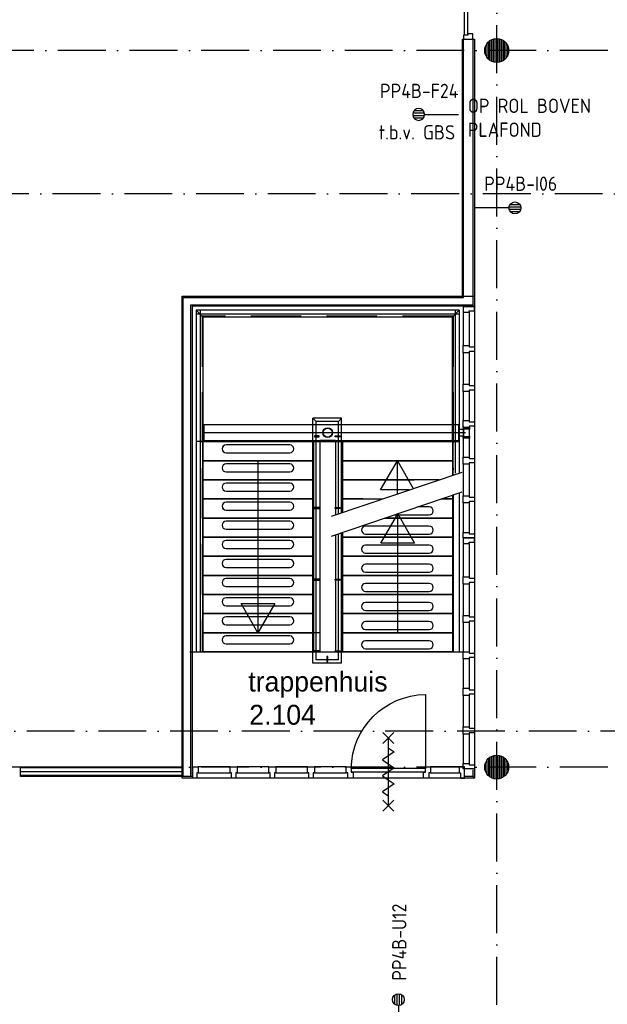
# Model space of a CAD drawing. Header units: millimetres. Extents: x 50250 to 324922, y 191 to 84291.
# Tile 25 of 44: x 175319 to 182693, y 38683 to 51050. Entities that reach past the tile are written whole.
import ezdxf
from ezdxf.enums import TextEntityAlignment as Align

# ---------------------------------------------------------------- set-up
doc = ezdxf.new("R2010")
doc.units = ezdxf.units.MM
doc.header["$LTSCALE"] = 100
doc.linetypes.add('DASHDOT', pattern=[9, 6, -1.5, 0, -1.5])
doc.linetypes.add('HIDDEN', pattern=[9.525, 6.35, -3.175])
doc.layers.get('0').update_dxf_attribs({"linetype": 'CONTINUOUS'})
for name, color, linetype in [('AL$1----_MAATVOERING', 7, 'CONTINUOUS'), ('AL$7----_STRAMIEN', 1, 'DASHDOT'), ('AL22----_BINNENWAND', 7, 'CONTINUOUS'), ('AL24----_TRAPPEN', 7, 'CONTINUOUS'), ('AL28----_KONSTRUKTIE', 3, 'CONTINUOUS'), ('AL29----_BOVENBOUW', 7, 'CONTINUOUS'), ('AL32----_BINNENKOZ', 7, 'CONTINUOUS'), ('ALL-----_REFLIJNEN', 8, 'CONTINUOUS'), ('ALXAA---_GEWBETON', 12, 'CONTINUOUS'), ('BOUW', 8, 'CONTINUOUS'), ('EA61303-_ARCEER', 1, 'CONTINUOUS'), ('EB6441--_ATTRIB', 2, 'CONTINUOUS'), ('EL6441--_DATACOM', 3, 'CONTINUOUS'), ('HEKWERKEN', 1, 'CONTINUOUS')]:
    doc.layers.add(name, color=color, linetype=linetype)
doc.styles.add('1_8', font='ISO', dxfattribs={"height": 1.8})
doc.styles.add('BURO-025', font='BUROFONT.shx', dxfattribs={"height": 250})
doc.styles.get("Standard").update_dxf_attribs({"font": 'iso.shx'})

# ---------------------------------------------------------------- blocks, each defined once
blk = doc.blocks.new('ES4X2')
for p, q in [((-0.45, 1.4), (-0.45, 2.6)), ((-0.15, 1.27), (-0.15, 2.73)), ((0.15, 1.27), (0.15, 2.73)), ((0.45, 1.4), (0.45, 2.6)), ((0, 1.25), (0, -3))]:
    blk.add_line(p, q)
blk.add_circle((0, 2), 0.75)
at = {"style": '1_8', "flags": 8}
for tag, p in [('NUMMER', (1.25, 3.5)), ('CODE', (-1.25, 3.5))]:
    blk.add_attdef(tag, text='', height=1.8, rotation=90, dxfattribs=at).set_placement(p, align=Align.MIDDLE_LEFT)
blk.add_attdef('M_CODE', text='', height=1.8, dxfattribs=at).set_placement((0, 0), align=Align.MIDDLE_CENTER)

msp = doc.modelspace()

# ---------------------------------------------------------------- linework, layer by layer
at = {"color": 8, "linetype": 'Continuous'}
for p, q in [((181025, 47443), (180886, 47443)), ((180886, 47443), (180886, 47376)), ((180886, 47376), (180958, 47376)), ((180958, 47393), (181025, 47393)), ((180958, 47376), (180958, 47393)), ((181025, 47393), (181025, 47443))]:
    msp.add_line(p, q, dxfattribs=at)
at = {"layer": 'AL$1----_MAATVOERING', "color": 8}
for p, q in [((177357, 41525), (177357, 47577)), ((177357, 47577), (181025, 47577)), ((181025, 47577), (181025, 41525)), ((180886, 46956), (180958, 46956)), ((180886, 46866), (180886, 46956)), ((180958, 46956), (180958, 46939)), ((180958, 46939), (181025, 46939)), ((180958, 46883), (180958, 46866)), ((181025, 46883), (180958, 46883)), ((181025, 46939), (181025, 46883)), ((181025, 46883), (181025, 46454)), ((180958, 46866), (180886, 46866)), ((180886, 46866), (180886, 46471)), ((180958, 46866), (180958, 46471)), ((180886, 46471), (180958, 46471)), ((180886, 46381), (180886, 46471)), ((180958, 46381), (180886, 46381)), ((180886, 46381), (180886, 46016)), ((180958, 46471), (180958, 46454)), ((180958, 46454), (181025, 46454)), ((180958, 46398), (180958, 46381)), ((181025, 46398), (180958, 46398)), ((180958, 46381), (180958, 46016)), ((181025, 46454), (181025, 46398)), ((181025, 46398), (181025, 45999)), ((178999, 42970), (178999, 46043)), ((179039, 46003), (178999, 46043)), ((179359, 46043), (178999, 46043)), ((179039, 43010), (179039, 46003)), ((179319, 46003), (179039, 46003)), ((179359, 46043), (179319, 46003)), ((179319, 44843), (179319, 46003)), ((179359, 44856), (179359, 46043)), ((180886, 46016), (180958, 46016)), ((180886, 45926), (180886, 46016)), ((180958, 46016), (180958, 45999)), ((180834, 45963), (177619, 45963)), ((177629, 45963), (177629, 45763)), ((180824, 45963), (180824, 45763)), ((180834, 45963), (180834, 45763)), ((180834, 45903), (180834, 45823)), ((180894, 45903), (180834, 45903)), ((180884, 45931), (180884, 45909)), ((180894, 45931), (180884, 45931)), ((180884, 45909), (180894, 45909)), ((180958, 45926), (180886, 45926)), ((180886, 45926), (180886, 45556)), ((180894, 45909), (180894, 45931)), ((180894, 45928), (180974, 45928)), ((180894, 45912), (180974, 45912)), ((180894, 45823), (180894, 45903)), ((180958, 45999), (181025, 45999)), ((180958, 45943), (180958, 45926)), ((181025, 45943), (180958, 45943)), ((180958, 45926), (180958, 45556)), ((181025, 45999), (181025, 45943)), ((181025, 45943), (181025, 45539)), ((177619, 45863), (180914, 45863)), ((177619, 45763), (180834, 45763)), ((179079, 45822), (179019, 45822)), ((179019, 45822), (179019, 45810)), ((179019, 45810), (179079, 45810)), ((179079, 45810), (179079, 45822)), ((179284, 45766), (179084, 45766)), ((179284, 45760), (179084, 45760)), ((179279, 45822), (179339, 45822)), ((179279, 45810), (179279, 45822)), ((179339, 45810), (179279, 45810)), ((179339, 45822), (179339, 45810)), ((180834, 45823), (180894, 45823)), ((180884, 45816), (180894, 45816)), ((180884, 45794), (180884, 45816)), ((180894, 45794), (180884, 45794)), ((180894, 45816), (180894, 45794)), ((180894, 45813), (180974, 45813)), ((180894, 45797), (180974, 45797)), ((177619, 45750), (177534, 45750)), ((177619, 45750), (178999, 45750)), ((177619, 45750), (180749, 45750)), ((178999, 45750), (177619, 45750)), ((177619, 45510), (177619, 45750)), ((178709, 45710), (177909, 45710)), ((178999, 45750), (178999, 45510)), ((178999, 45750), (178999, 43110)), ((178999, 45750), (179084, 45750)), ((179008, 45750), (179008, 43110)), ((179084, 45750), (179084, 43110)), ((179084, 45750), (179284, 45750)), ((179369, 45750), (179284, 45750)), ((179284, 45750), (179284, 44831)), ((179359, 45750), (179359, 44928)), ((179369, 45510), (179369, 45750)), ((179369, 45750), (180749, 45750)), ((180749, 45750), (179369, 45750)), ((179369, 45750), (179369, 44860)), ((180749, 45750), (180749, 45510)), ((180749, 45750), (180749, 45710)), ((180749, 45750), (180834, 45750)), ((178999, 45510), (177619, 45510)), ((177619, 45510), (178999, 45510)), ((177619, 45510), (178999, 45510)), ((177619, 45510), (178999, 45510)), ((177619, 45270), (177619, 45510)), ((177909, 45610), (178709, 45610)), ((178309, 45510), (178309, 43350)), ((178999, 45510), (178999, 45270)), ((179369, 45270), (179369, 45510)), ((180749, 45510), (179369, 45510)), ((179369, 45510), (180749, 45510)), ((179369, 45510), (180749, 45510)), ((179369, 45510), (180749, 45510)), ((179847, 45143), (180059, 45510)), ((180059, 45093), (180059, 45510)), ((180059, 45510), (180259, 45160)), ((180749, 45550), (180749, 45510)), ((180749, 45510), (180749, 45326)), ((180749, 45510), (180749, 45470)), ((180886, 45556), (180958, 45556)), ((180886, 45466), (180886, 45556)), ((180958, 45556), (180958, 45539)), ((180958, 45539), (181025, 45539)), ((181025, 45539), (181025, 45483)), ((178709, 45470), (177909, 45470)), ((180958, 45466), (180886, 45466)), ((180886, 45466), (180886, 45071)), ((180958, 45483), (180958, 45466)), ((181025, 45483), (180958, 45483)), ((180958, 45466), (180958, 45071)), ((181025, 45483), (181025, 45054)), ((178999, 45270), (177619, 45270)), ((177619, 45270), (178999, 45270)), ((177619, 45270), (178999, 45270)), ((177619, 45270), (178999, 45270)), ((177619, 45030), (177619, 45270)), ((177909, 45370), (178709, 45370)), ((178999, 45270), (178999, 45030)), ((179234, 44814), (180872, 45368)), ((179369, 45270), (180268, 45270)), ((180583, 45270), (179369, 45270)), ((179369, 45030), (179369, 45270)), ((179369, 45270), (180268, 45270)), ((179369, 45270), (180268, 45270)), ((178709, 45230), (177909, 45230)), ((180208, 45143), (179847, 45143)), ((177619, 45030), (178999, 45030)), ((178999, 45030), (177619, 45030)), ((177619, 45030), (178999, 45030)), ((177619, 45030), (178999, 45030)), ((177619, 44790), (177619, 45030)), ((177909, 45130), (178709, 45130)), ((178999, 45030), (178999, 44790)), ((179234, 44564), (180872, 45118)), ((179369, 44880), (179369, 45030)), ((179630, 45030), (179369, 45030)), ((179369, 45030), (179873, 45030)), ((179369, 45030), (179630, 45030)), ((180612, 45030), (180749, 45030)), ((180749, 45030), (180612, 45030)), ((180749, 45076), (180749, 43110)), ((180749, 45030), (180749, 44790)), ((180758, 45079), (180758, 43110)), ((180834, 45105), (180834, 43110)), ((180886, 45071), (180958, 45071)), ((180886, 44981), (180886, 45071)), ((180958, 45071), (180958, 45054)), ((180958, 45054), (181025, 45054)), ((181025, 45054), (181025, 44998)), ((178709, 44990), (177909, 44990)), ((177909, 44890), (178709, 44890)), ((179079, 44922), (179019, 44922)), ((179019, 44922), (179019, 44910)), ((179019, 44910), (179079, 44910)), ((179079, 44910), (179079, 44922)), ((179279, 44922), (179339, 44922)), ((179279, 44910), (179279, 44922)), ((179339, 44910), (179279, 44910)), ((179339, 44922), (179339, 44910)), ((180459, 44930), (180317, 44930)), ((180958, 44981), (180886, 44981)), ((180886, 44981), (180886, 44611)), ((180958, 44998), (180958, 44981)), ((181025, 44998), (180958, 44998)), ((180958, 44981), (180958, 44611)), ((181025, 44998), (181025, 44594)), ((178999, 44790), (177619, 44790)), ((177619, 44790), (178999, 44790)), ((177619, 44790), (178999, 44790)), ((177619, 44790), (178999, 44790)), ((177619, 44550), (177619, 44790)), ((178999, 44790), (178999, 44550)), ((179851, 44475), (180063, 44842)), ((180749, 44790), (179902, 44790)), ((179902, 44790), (180749, 44790)), ((179902, 44790), (180749, 44790)), ((179902, 44790), (180749, 44790)), ((180021, 44830), (180459, 44830)), ((180063, 43350), (180063, 44842)), ((180063, 44842), (180274, 44475)), ((180749, 44790), (180749, 44550)), ((178709, 44750), (177909, 44750)), ((177909, 44650), (178709, 44650)), ((180459, 44690), (179659, 44690)), ((178999, 44550), (177619, 44550)), ((177619, 44550), (178999, 44550)), ((177619, 44550), (178999, 44550)), ((177619, 44550), (178999, 44550)), ((177619, 44310), (177619, 44550)), ((178999, 44550), (178999, 44310)), ((179284, 44581), (179284, 43110)), ((179319, 43010), (179319, 44593)), ((179359, 42970), (179359, 44606)), ((179359, 44606), (179359, 43110)), ((179369, 44550), (179369, 44610)), ((179369, 44610), (179369, 43110)), ((179369, 44310), (179369, 44550)), ((179369, 44550), (180749, 44550)), ((180749, 44550), (179369, 44550)), ((179369, 44550), (180749, 44550)), ((179369, 44550), (180749, 44550)), ((179659, 44590), (180459, 44590)), ((180749, 44550), (180749, 44310)), ((180886, 44611), (180958, 44611)), ((180886, 44544), (180886, 44611)), ((181025, 44544), (180886, 44544)), ((181025, 44539), (180886, 44539)), ((180886, 44539), (180886, 44472)), ((180958, 44611), (180958, 44594)), ((180958, 44594), (181025, 44594)), ((181025, 44594), (181025, 44544)), ((181025, 44489), (181025, 44539)), ((178709, 44510), (177909, 44510)), ((177909, 44410), (178709, 44410)), ((180459, 44450), (179659, 44450)), ((180274, 44475), (179851, 44475)), ((180886, 44472), (180958, 44472)), ((180886, 44472), (180886, 44052)), ((180958, 44489), (181025, 44489)), ((180958, 44472), (180958, 44489)), ((180958, 44472), (180958, 44052)), ((181025, 44489), (181025, 44035)), ((178999, 44310), (177619, 44310)), ((177619, 44310), (178999, 44310)), ((177619, 44310), (178999, 44310)), ((177619, 44310), (178999, 44310)), ((177619, 44070), (177619, 44310)), ((178999, 44310), (178999, 44070)), ((179369, 44070), (179369, 44310)), ((179369, 44310), (180749, 44310)), ((180749, 44310), (179369, 44310)), ((179369, 44310), (180749, 44310)), ((179369, 44310), (180749, 44310)), ((179659, 44350), (180459, 44350)), ((180749, 44310), (180749, 44070)), ((178709, 44270), (177909, 44270)), ((177909, 44170), (178709, 44170)), ((180459, 44210), (179659, 44210)), ((177619, 44070), (178999, 44070)), ((178999, 44070), (177619, 44070)), ((177619, 44070), (178999, 44070)), ((177619, 44070), (178999, 44070)), ((177619, 43830), (177619, 44070)), ((178709, 44030), (177909, 44030)), ((178999, 44070), (178999, 43830)), ((179369, 43830), (179369, 44070)), ((179369, 44070), (180749, 44070)), ((180749, 44070), (179369, 44070)), ((179369, 44070), (180749, 44070)), ((179369, 44070), (180749, 44070)), ((179659, 44110), (180459, 44110)), ((180749, 44070), (180749, 43830)), ((180886, 44052), (180958, 44052)), ((180886, 43962), (180886, 44052)), ((180958, 44052), (180958, 44035)), ((180958, 44035), (181025, 44035)), ((181025, 44035), (181025, 43979)), ((177909, 43930), (178709, 43930)), ((179079, 44022), (179019, 44022)), ((179019, 44022), (179019, 44010)), ((179019, 44010), (179079, 44010)), ((179079, 44010), (179079, 44022)), ((179279, 44022), (179339, 44022)), ((179279, 44010), (179279, 44022)), ((179339, 44010), (179279, 44010)), ((179339, 44022), (179339, 44010)), ((180459, 43970), (179659, 43970)), ((180958, 43962), (180886, 43962)), ((180886, 43962), (180886, 43567)), ((180958, 43979), (180958, 43962)), ((181025, 43979), (180958, 43979)), ((180958, 43962), (180958, 43567)), ((181025, 43979), (181025, 43550)), ((177619, 43830), (178999, 43830)), ((178999, 43830), (177619, 43830)), ((177619, 43830), (178999, 43830)), ((177619, 43830), (178999, 43830)), ((177619, 43590), (177619, 43830)), ((178709, 43790), (177909, 43790)), ((178999, 43830), (178999, 43590)), ((180749, 43830), (179369, 43830)), ((179369, 43590), (179369, 43830)), ((179369, 43830), (180749, 43830)), ((179369, 43830), (180749, 43830)), ((179369, 43830), (180749, 43830)), ((179659, 43870), (180459, 43870)), ((180749, 43830), (180749, 43590)), ((177909, 43690), (178709, 43690)), ((178097, 43716), (178521, 43716)), ((178309, 43350), (178097, 43716)), ((178521, 43716), (178309, 43350)), ((180459, 43730), (179659, 43730)), ((178999, 43590), (177619, 43590)), ((177619, 43590), (178999, 43590)), ((177619, 43590), (178999, 43590)), ((177619, 43590), (178999, 43590)), ((177619, 43350), (177619, 43590)), ((178709, 43550), (177909, 43550)), ((178999, 43590), (178999, 43350)), ((180749, 43590), (179369, 43590)), ((179369, 43350), (179369, 43590)), ((179369, 43590), (180749, 43590)), ((179369, 43590), (180749, 43590)), ((179369, 43590), (180749, 43590)), ((179659, 43630), (180459, 43630)), ((180749, 43590), (180749, 43350)), ((180886, 43567), (180958, 43567)), ((180886, 43477), (180886, 43567)), ((180958, 43567), (180958, 43550)), ((180958, 43550), (181025, 43550)), ((181025, 43550), (181025, 43494)), ((177909, 43450), (178709, 43450)), ((180459, 43490), (179659, 43490)), ((180958, 43477), (180886, 43477)), ((180886, 43477), (180886, 43112)), ((180958, 43494), (180958, 43477)), ((181025, 43494), (180958, 43494)), ((180958, 43477), (180958, 43112)), ((181025, 43494), (181025, 43095)), ((177619, 43350), (178999, 43350)), ((178999, 43350), (177619, 43350)), ((177619, 43350), (178999, 43350)), ((177619, 43350), (178999, 43350)), ((177619, 43110), (177619, 43350)), ((178709, 43310), (177909, 43310)), ((178999, 43350), (178999, 43110)), ((179084, 43350), (178999, 43350)), ((180749, 43350), (179369, 43350)), ((179369, 43110), (179369, 43350)), ((179369, 43350), (180749, 43350)), ((179369, 43350), (180749, 43350)), ((179369, 43350), (180749, 43350)), ((179659, 43390), (180459, 43390)), ((180749, 43350), (180749, 43110)), ((177909, 43210), (178709, 43210)), ((180459, 43250), (179659, 43250)), ((177454, 43110), (180886, 43110)), ((178999, 43110), (177619, 43110)), ((178999, 43110), (177619, 43110)), ((178999, 43110), (179084, 43110)), ((179079, 43122), (179019, 43122)), ((179019, 43122), (179019, 43110)), ((179019, 43110), (179079, 43110)), ((179079, 43110), (179079, 43122)), ((179173, 43050), (179173, 42990)), ((179185, 43050), (179173, 43050)), ((179185, 42990), (179185, 43050)), ((179279, 43122), (179339, 43122)), ((179279, 43110), (179279, 43122)), ((179339, 43110), (179279, 43110)), ((179369, 43110), (179284, 43110)), ((179339, 43122), (179339, 43110)), ((180749, 43110), (179369, 43110)), ((180749, 43110), (179369, 43110)), ((179659, 43150), (180459, 43150)), ((180749, 43110), (180834, 43110)), ((180886, 43112), (180958, 43112)), ((180886, 43022), (180886, 43112)), ((180958, 43112), (180958, 43095)), ((180958, 43095), (181025, 43095)), ((180958, 43039), (180958, 43022)), ((181025, 43039), (180958, 43039)), ((181025, 43095), (181025, 43039)), ((181025, 43039), (181025, 42635)), ((179359, 42970), (178999, 42970)), ((179319, 43010), (179039, 43010)), ((179173, 42990), (179185, 42990)), ((180886, 43022), (180886, 42652)), ((180958, 43022), (180886, 43022)), ((180958, 43022), (180958, 42652)), ((180886, 42652), (180958, 42652)), ((180886, 42562), (180886, 42652)), ((180958, 42562), (180886, 42562)), ((180886, 42562), (180886, 42167)), ((180958, 42652), (180958, 42635)), ((180958, 42635), (181025, 42635)), ((180958, 42579), (180958, 42562)), ((181025, 42579), (180958, 42579)), ((180958, 42562), (180958, 42167)), ((181025, 42635), (181025, 42579)), ((181025, 42579), (181025, 42150)), ((179875, 42098), (180015, 41958)), ((180015, 42098), (179875, 41958)), ((180886, 42167), (180958, 42167)), ((180886, 42077), (180886, 42167)), ((180958, 42077), (180886, 42077)), ((180886, 42077), (180886, 41707)), ((180958, 42167), (180958, 42150)), ((180958, 42150), (181025, 42150)), ((180958, 42094), (180958, 42077)), ((181025, 42094), (180958, 42094)), ((180958, 42077), (180958, 41707)), ((181025, 42150), (181025, 42094)), ((181025, 42094), (181025, 41690)), ((179945, 42028), (179945, 41178)), ((180020, 41853), (179870, 41753)), ((179945, 41903), (180020, 41853)), ((181245, 41526), (181245, 41801)), ((181265, 41519), (181265, 41808)), ((181285, 41515), (181285, 41812)), ((181305, 41513), (181305, 41813)), ((181325, 41515), (181325, 41812)), ((181345, 41519), (181345, 41808)), ((181365, 41526), (181365, 41801)), ((179870, 41753), (179945, 41703)), ((179945, 41703), (180020, 41653)), ((180886, 41707), (180958, 41707)), ((180886, 41640), (180886, 41707)), ((180958, 41707), (180958, 41690)), ((180958, 41690), (181025, 41690)), ((181025, 41690), (181025, 41640)), ((181165, 41610), (181165, 41717)), ((181185, 41573), (181185, 41753)), ((181205, 41552), (181205, 41775)), ((181225, 41537), (181225, 41790)), ((181385, 41537), (181385, 41790)), ((181405, 41552), (181405, 41775)), ((181425, 41573), (181425, 41753)), ((181445, 41610), (181445, 41717)), ((177357, 41668), (177357, 41543)), ((177492, 41525), (177492, 41664)), ((177492, 41664), (177559, 41664)), ((177542, 41592), (177542, 41525)), ((177559, 41592), (177542, 41592)), ((177559, 41664), (177559, 41592)), ((177960, 41664), (177559, 41664)), ((177559, 41592), (177960, 41592)), ((177960, 41592), (177960, 41664)), ((177960, 41664), (178050, 41664)), ((177977, 41592), (177960, 41592)), ((177977, 41525), (177977, 41592)), ((178033, 41592), (178033, 41525)), ((178050, 41592), (178033, 41592)), ((178445, 41664), (178050, 41664)), ((178050, 41664), (178050, 41592)), ((178050, 41592), (178445, 41592)), ((178445, 41592), (178445, 41664)), ((178445, 41664), (178535, 41664)), ((178462, 41592), (178445, 41592)), ((178462, 41525), (178462, 41592)), ((178518, 41592), (178518, 41525)), ((178535, 41592), (178518, 41592)), ((178930, 41664), (178535, 41664)), ((178535, 41664), (178535, 41592)), ((178535, 41592), (178930, 41592)), ((178930, 41592), (178930, 41664)), ((178930, 41664), (179020, 41664)), ((178947, 41592), (178930, 41592)), ((178947, 41525), (178947, 41592)), ((179003, 41592), (179003, 41525)), ((179020, 41592), (179003, 41592)), ((179415, 41664), (179020, 41664)), ((179020, 41664), (179020, 41592)), ((179020, 41592), (179415, 41592)), ((179415, 41664), (179478, 41664)), ((179415, 41592), (179415, 41664)), ((179438, 41592), (179415, 41592)), ((179438, 41525), (179438, 41592)), ((179478, 41664), (179478, 41597)), ((179478, 41597), (179505, 41597)), ((180410, 41644), (179480, 41644)), ((179480, 41644), (179480, 41603)), ((179480, 41603), (180410, 41603)), ((179505, 41597), (179505, 41525)), ((180020, 41653), (179870, 41553)), ((179870, 41553), (179945, 41503)), ((180385, 41597), (180412, 41597)), ((180385, 41525), (180385, 41597)), ((180410, 41603), (180410, 41644)), ((180412, 41664), (180475, 41664)), ((180412, 41597), (180412, 41664)), ((180452, 41592), (180452, 41525)), ((180475, 41592), (180452, 41592)), ((180834, 41664), (180475, 41664)), ((180475, 41664), (180475, 41592)), ((180475, 41592), (180834, 41592)), ((180834, 41664), (180834, 41592)), ((180901, 41664), (180834, 41664)), ((180834, 41592), (180851, 41592)), ((180851, 41592), (180851, 41525)), ((181025, 41640), (180886, 41640)), ((180901, 41525), (180901, 41664)), ((181007, 41629), (181007, 41543)), ((181025, 41629), (181025, 41525)), ((177482, 41543), (177357, 41543)), ((181025, 41525), (177357, 41525)), ((177542, 41525), (177492, 41525)), ((177977, 41525), (177542, 41525)), ((178033, 41525), (177977, 41525)), ((178462, 41525), (178033, 41525)), ((178518, 41525), (178462, 41525)), ((178947, 41525), (178518, 41525)), ((179003, 41525), (178947, 41525)), ((179438, 41525), (179003, 41525)), ((179505, 41525), (179438, 41525)), ((180020, 41453), (179870, 41353)), ((179945, 41503), (180020, 41453)), ((180452, 41525), (180385, 41525)), ((180851, 41525), (180452, 41525)), ((180851, 41525), (180901, 41525)), ((181007, 41543), (180901, 41543)), ((181025, 41525), (180901, 41525)), ((181007, 41543), (181025, 41525)), ((179870, 41353), (179945, 41303)), ((179875, 41248), (180015, 41108)), ((180015, 41248), (179875, 41108))]:
    msp.add_line(p, q, dxfattribs=at)
msp.add_lwpolyline([(179480, 41644, -0.408724), (180410, 42574), (180410, 41644)], format="xyb", dxfattribs=at)
for centre, radius in [((179184, 45863), 60), ((179184, 45863), 55), ((181305, 41663), 150)]:
    msp.add_circle(centre, radius, dxfattribs=at)
for centre, start, end in [((177909, 45660), 90, 270), ((178709, 45660), 270, 90), ((177909, 45420), 90, 270), ((178709, 45420), 270, 90), ((177909, 45180), 90, 270), ((178709, 45180), 270, 90), ((177909, 44940), 90, 270), ((178709, 44940), 270, 90), ((180459, 44880), 270, 90), ((177909, 44700), 90, 270), ((178709, 44700), 270, 90), ((179659, 44640), 90, 270), ((180459, 44640), 270, 90), ((177909, 44460), 90, 270), ((178709, 44460), 270, 90), ((179659, 44400), 90, 270), ((180459, 44400), 270, 90), ((177909, 44220), 90, 270), ((178709, 44220), 270, 90), ((179659, 44160), 90, 270), ((180459, 44160), 270, 90), ((177909, 43980), 90, 270), ((178709, 43980), 270, 90), ((179659, 43920), 90, 270), ((180459, 43920), 270, 90), ((177909, 43740), 90, 270), ((178709, 43740), 270, 90), ((179659, 43680), 90, 270), ((180459, 43680), 270, 90), ((177909, 43500), 90, 270), ((178709, 43500), 270, 90), ((179659, 43440), 90, 270), ((180459, 43440), 270, 90), ((177909, 43260), 90, 270), ((178709, 43260), 270, 90), ((179659, 43200), 90, 270), ((180459, 43200), 270, 90)]:
    msp.add_arc(centre, 50, start, end, dxfattribs=at)
at = {"layer": 'AL$7----_STRAMIEN', "color": 1}
for points in [[(181305, 7175), (181305, 76516)], [(239405, 50663), (89505, 50663)], [(190734, 48863), (89505, 48863)], [(239014, 42113), (89505, 42113)], [(239405, 41663), (89505, 41663)]]:
    msp.add_lwpolyline(points, dxfattribs=at)
at = {"layer": 'AL22----_BINNENWAND', "color": 8}
for p, q in [((180875, 50804), (181025, 50804)), ((180875, 47577), (180875, 50804)), ((181025, 50804), (181025, 47452)), ((177357, 41543), (177357, 47577)), ((177357, 47577), (180875, 47577)), ((177482, 47452), (177482, 41543)), ((181025, 47452), (177482, 47452)), ((175329, 41668), (177357, 41668)), ((175329, 41543), (175329, 41668)), ((177357, 41543), (175329, 41543))]:
    msp.add_line(p, q, dxfattribs=at)
at = {"layer": 'AL22----_BINNENWAND', "color": 8, "linetype": 'Continuous'}
for p, q in [((180890, 47562), (180890, 50804)), ((181010, 47467), (181010, 50804)), ((177372, 41543), (177372, 47562)), ((177372, 47562), (180890, 47562)), ((177467, 41543), (177467, 47467)), ((177467, 47467), (181010, 47467)), ((177357, 41653), (175329, 41653)), ((177357, 41558), (175329, 41558))]:
    msp.add_line(p, q, dxfattribs=at)
at = {"layer": 'AL24----_TRAPPEN', "color": 8}
for p, q in [((177619, 47315), (177534, 47400)), ((177534, 47400), (177534, 43110)), ((177582, 47400), (177582, 43110)), ((180786, 47400), (180786, 45355)), ((180834, 47400), (180834, 45355)), ((177619, 47315), (177619, 43110)), ((180749, 47315), (180749, 45326))]:
    msp.add_line(p, q, dxfattribs=at)
at = {"layer": 'AL24----_TRAPPEN', "color": 8, "linetype": 'HIDDEN'}
for p, q in [((180758, 47324), (177609, 47324)), ((177609, 47324), (177609, 43110)), ((180758, 47324), (180758, 45395))]:
    msp.add_line(p, q, dxfattribs=at)
at = {"layer": 'AL28----_KONSTRUKTIE', "color": 8}
msp.add_circle((181305, 50663), 150, dxfattribs=at)
at = {"layer": 'AL29----_BOVENBOUW', "color": 8}
for p, q in [((180834, 47400), (177534, 47400)), ((180834, 47400), (180749, 47315)), ((180834, 47352), (177534, 47352)), ((180749, 47315), (177619, 47315)), ((177619, 47315), (177619, 45750)), ((180749, 45750), (180749, 47315))]:
    msp.add_line(p, q, dxfattribs=at)
at = {"layer": 'AL32----_BINNENKOZ', "color": 8}
for p, q in [((180901, 50854), (180901, 51788)), ((180941, 50854), (180941, 51788)), ((180890, 50854), (180890, 50804)), ((180941, 50854), (180890, 50854)), ((180941, 50871), (180941, 50854)), ((181004, 50871), (180941, 50871)), ((181004, 50804), (181004, 50871)), ((180890, 50804), (181004, 50804)), ((180886, 47376), (180886, 46956)), ((180958, 47376), (180958, 46956)), ((181025, 47393), (181025, 46939))]:
    msp.add_line(p, q, dxfattribs=at)
at = {"layer": 'ALL-----_REFLIJNEN', "color": 8, "linetype": 'Continuous'}
msp.add_line((177357, 41605), (175329, 41605), dxfattribs=at)
at = {"layer": 'ALXAA---_GEWBETON', "color": 8}
for p, q in [((181165, 50610), (181165, 50717)), ((181185, 50573), (181185, 50753)), ((181205, 50552), (181205, 50775)), ((181225, 50537), (181225, 50790)), ((181245, 50526), (181245, 50801)), ((181265, 50519), (181265, 50808)), ((181285, 50515), (181285, 50812)), ((181305, 50513), (181305, 50813)), ((181325, 50515), (181325, 50812)), ((181345, 50519), (181345, 50808)), ((181365, 50526), (181365, 50801)), ((181385, 50537), (181385, 50790)), ((181405, 50552), (181405, 50775)), ((181425, 50573), (181425, 50753)), ((181445, 50610), (181445, 50717))]:
    msp.add_line(p, q, dxfattribs=at)
at = {"layer": 'HEKWERKEN', "color": 8}
msp.add_line((180758, 45329), (180758, 47320), dxfattribs=at)

# ---------------------------------------------------------------- block references
at = {"layer": 'EL6441--_DATACOM'}
ref = msp.add_blockref('ES4X2', (180526, 49859), dxfattribs=dict(at, xscale=-100, yscale=100, zscale=100, rotation=90))
ref.add_attrib('CODE', 'PP4B-F24', dxfattribs={"layer": 'EB6441--_ATTRIB', "color": 1, "height": 180, "style": '1_8', "flags": 8}).set_placement((179841, 50155), align=Align.MIDDLE_LEFT)
ref.add_attrib('M_CODE', 't.b.v. GBS', dxfattribs={"layer": 'EB6441--_ATTRIB', "color": 1, "height": 180, "style": '1_8', "flags": 8}).set_placement((180304, 49635), align=Align.MIDDLE_CENTER)
ref = msp.add_blockref('ES4X2', (181334, 48685), dxfattribs=dict(at, xscale=100, yscale=100, zscale=100, rotation=270))
ref.add_attrib('CODE', 'PP4B-I06', dxfattribs={"layer": 'EB6441--_ATTRIB', "color": 1, "height": 180, "style": '1_8', "flags": 8}).set_placement((181149, 48990), align=Align.MIDDLE_LEFT)
ref = msp.add_blockref('ES4X2', (180071, 38542), dxfattribs=dict(at, xscale=100, yscale=100, zscale=100))
ref.add_attrib('CODE', 'PP4B-U12', dxfattribs={"layer": 'EB6441--_ATTRIB', "color": 1, "height": 180, "rotation": 90, "style": '1_8', "flags": 8}).set_placement((180083, 38981), align=Align.MIDDLE_LEFT)

# ---------------------------------------------------------------- texts
at = {"layer": 'BOUW', "style": 'BURO-025'}
for s, p in [('trappenhuis', (178188, 42612)), ('2.104', (178200, 42195))]:
    msp.add_text(s, height=250, dxfattribs=at).set_placement(p)
at = {"layer": 'EA61303-_ARCEER', "insert": (180943, 50058), "char_height": 180, "width": 1550, "attachment_point": 1}
msp.add_mtext('{\\Fiso.shx;OP ROL BOVEN PLAFOND}', dxfattribs=at)

doc.saveas('drawing.dxf')
